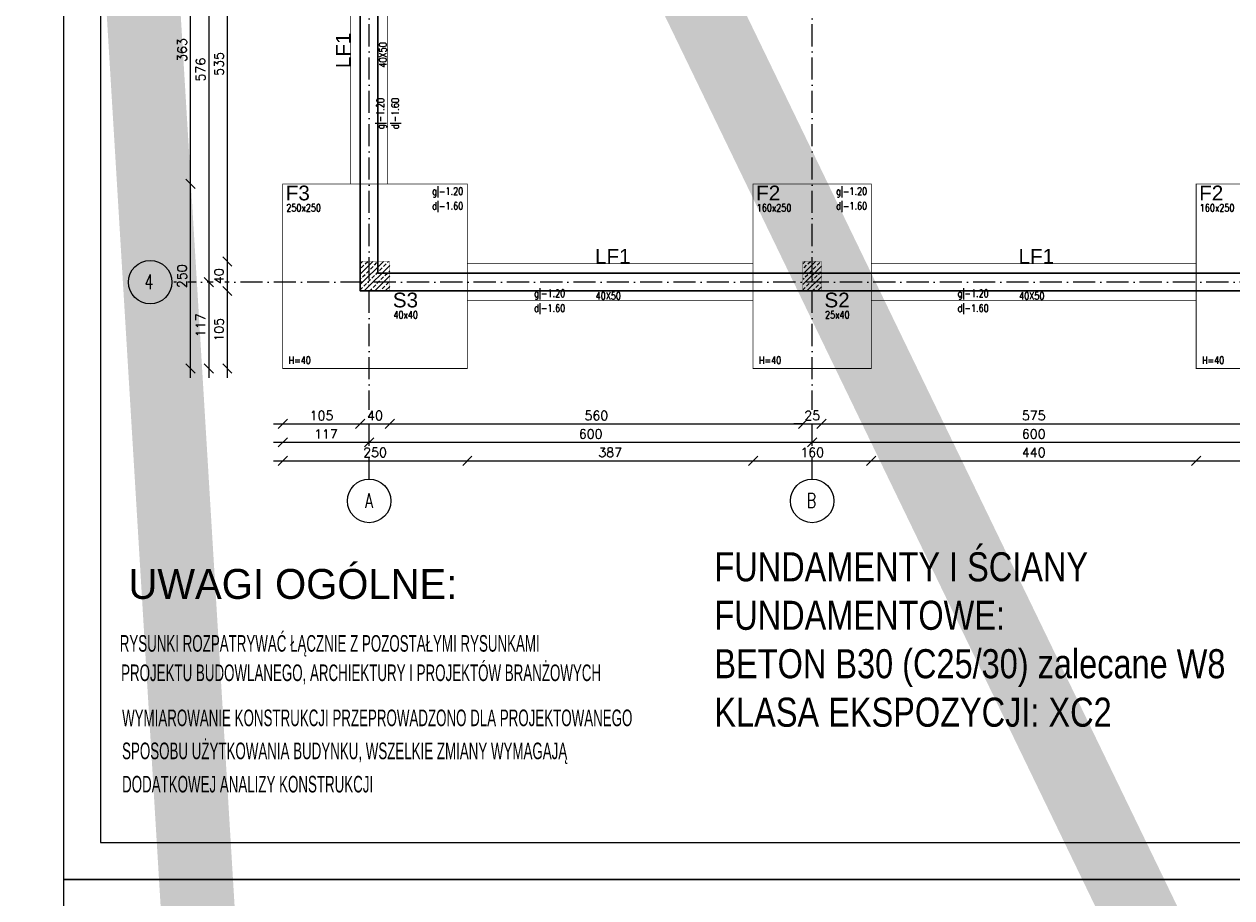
# Model space of a CAD drawing. Header units: millimetres. Extents: x -175722 to -110961, y 52375 to 104640.
# Tile 27 of 146: x -157363 to -155727, y 74080 to 75264. Entities that reach past the tile are written whole.
import ezdxf

# ---------------------------------------------------------------- set-up
doc = ezdxf.new("R2010")
doc.units = ezdxf.units.MM
doc.linetypes.add('ACAD_ISO10W100', pattern=[18, 12, -3, 0, -3])
for name, color, linetype in [('1', 7, 'Continuous'), ('_R - RAMKI', 7, 'Continuous'), ('AS_Balustrady', 53, 'Continuous'), ('BA_txg', 3, 'Continuous'), ('H', 8, 'Continuous'), ('OSIE', 4, 'ACAD_ISO10W100')]:
    doc.layers.add(name, color=color, linetype=linetype)
for name, color, linetype, lineweight in [('A_KONSTRUKCJA', 170, 'Continuous', 30), ('K-Opisy', 3, 'Continuous', 13), ('K_MUR', 160, 'Continuous', 30), ('K_ZELBET', 4, 'Continuous', 40), ('K_ZELBET_KRESKOWANIE', 134, 'Continuous', 5)]:
    doc.layers.add(name, color=color, linetype=linetype, lineweight=lineweight)
doc.styles.add('Arial', font='arial.ttf', dxfattribs={"height": 90})
doc.styles.add('e-cad_1', font='simplex.shx', dxfattribs={"width": 0.8})
doc.styles.add('e-cad_3', font='simplex.shx', dxfattribs={"width": 0.8})
doc.styles.add('ROMANS', font='romans')
doc.styles.add('STYL_R', font='arial.ttf')
doc.styles.add('TAB_Arial_bold', font='arialbd.ttf')
doc.dimstyles.new('AS_DIM_STYLE1', dxfattribs={"dimscale": 5, "dimtxt": 2.5, "dimasz": 1, "dimexe": 1.25, "dimexo": 2, "dimgap": 1, "dimtad": 1, "dimdec": 0, "dimdsep": 46, "dimtxsty": 'ROMANS', "dimblk": 'OBLIQUE', "dimcen": 0, "dimdle": 1, "dimclrd": 8, "dimclre": 8, "dimclrt": 9, "dimadec": 0, "dimazin": 0, "dimtfac": 1, "dimtdec": 0, "dimtmove": 1, "dimatfit": 3, "dimldrblk": 'CLOSEDBLANK', "dimfxl": 0, "dimtolj": 1, "dimtzin": 0, "dimarcsym": 0})

# ---------------------------------------------------------------- blocks, each defined once
blk = doc.blocks.new('_Oblique')
at = {"color": 0, "linetype": 'ByBlock', "lineweight": -2}
blk.add_line((-0.5, -0.5), (0.5, 0.5), dxfattribs=at)
blk = doc.blocks.new('*D205')
at = {"layer": '_R - RAMKI', "color": 8, "lineweight": -2, "transparency": 16777216}
blk.add_line((-157025.2, 74672.1), (-156750.2, 74672.1), dxfattribs=at)
at = {"layer": 'Defpoints', "color": 0, "transparency": 16777216}
for p in [(-157012.7, 74797.1), (-156762.7, 74797.1), (-156762.7, 74672.1)]:
    blk.add_point(p, dxfattribs=at)
at = {"layer": '_R - RAMKI', "color": 8, "lineweight": -2, "transparency": 16777216, "xscale": 12.5, "yscale": 12.5, "zscale": 12.5, "rotation": 180}
blk.add_blockref('_Oblique', (-157012.7, 74672.1), dxfattribs=at)
at = {"layer": '_R - RAMKI', "color": 8, "lineweight": -2, "transparency": 16777216, "xscale": 12.5, "yscale": 12.5, "zscale": 12.5}
blk.add_blockref('_Oblique', (-156762.7, 74672.1), dxfattribs=at)
at = {"layer": '_R - RAMKI', "color": 9, "transparency": 16777216, "insert": (-156887.7, 74683.4), "char_height": 12.5, "attachment_point": 5, "style": 'ROMANS', "bg_fill": 3, "box_fill_scale": 1.1, "bg_fill_color": 256, "bg_fill_true_color": 13158600, "bg_fill_transparency": 0}
blk.add_mtext('\\A1;250', dxfattribs=at)
blk = doc.blocks.new('_ClosedBlank')
at = {"color": 0, "linetype": 'ByBlock', "lineweight": -2}
for p, q in [((-1, 0.17), (0, 0)), ((-1, 0.17), (-1, -0.17)), ((0, 0), (-1, -0.17))]:
    blk.add_line(p, q, dxfattribs=at)
blk = doc.blocks.new('*D206')
at = {"layer": '_R - RAMKI', "color": 8, "lineweight": -2, "transparency": 16777216}
blk.add_line((-156775.2, 74672.1), (-156363.2, 74672.1), dxfattribs=at)
at = {"layer": 'Defpoints', "color": 0, "transparency": 16777216}
for p in [(-156762.7, 74797.1), (-156375.7, 74797.1), (-156375.7, 74672.1)]:
    blk.add_point(p, dxfattribs=at)
at = {"layer": '_R - RAMKI', "color": 8, "lineweight": -2, "transparency": 16777216, "xscale": 12.5, "yscale": 12.5, "zscale": 12.5, "rotation": 180}
blk.add_blockref('_Oblique', (-156762.7, 74672.1), dxfattribs=at)
at = {"layer": '_R - RAMKI', "color": 8, "lineweight": -2, "transparency": 16777216, "xscale": 12.5, "yscale": 12.5, "zscale": 12.5}
blk.add_blockref('_Oblique', (-156375.7, 74672.1), dxfattribs=at)
at = {"layer": '_R - RAMKI', "color": 9, "transparency": 16777216, "insert": (-156569.2, 74683.4), "char_height": 12.5, "attachment_point": 5, "style": 'ROMANS', "bg_fill": 3, "box_fill_scale": 1.1, "bg_fill_color": 256, "bg_fill_true_color": 13158600, "bg_fill_transparency": 0}
blk.add_mtext('\\A1;387', dxfattribs=at)
blk = doc.blocks.new('*D207')
at = {"layer": '_R - RAMKI', "color": 8, "lineweight": -2, "transparency": 16777216}
blk.add_line((-156388.2, 74672.1), (-156203.2, 74672.1), dxfattribs=at)
at = {"layer": 'Defpoints', "color": 0, "transparency": 16777216}
for p in [(-156375.7, 74797.1), (-156215.7, 74797.1), (-156215.7, 74672.1)]:
    blk.add_point(p, dxfattribs=at)
at = {"layer": '_R - RAMKI', "color": 8, "lineweight": -2, "transparency": 16777216, "xscale": 12.5, "yscale": 12.5, "zscale": 12.5, "rotation": 180}
blk.add_blockref('_Oblique', (-156375.7, 74672.1), dxfattribs=at)
at = {"layer": '_R - RAMKI', "color": 8, "lineweight": -2, "transparency": 16777216, "xscale": 12.5, "yscale": 12.5, "zscale": 12.5}
blk.add_blockref('_Oblique', (-156215.7, 74672.1), dxfattribs=at)
at = {"layer": '_R - RAMKI', "color": 9, "transparency": 16777216, "insert": (-156295.7, 74683.4), "char_height": 12.5, "attachment_point": 5, "style": 'ROMANS', "bg_fill": 3, "box_fill_scale": 1.1, "bg_fill_color": 256, "bg_fill_true_color": 13158600, "bg_fill_transparency": 0}
blk.add_mtext('\\A1;160', dxfattribs=at)
blk = doc.blocks.new('*D208')
at = {"layer": '_R - RAMKI', "color": 8, "lineweight": -2, "transparency": 16777216}
blk.add_line((-156228.2, 74672.1), (-155763.2, 74672.1), dxfattribs=at)
at = {"layer": 'Defpoints', "color": 0, "transparency": 16777216}
for p in [(-156215.7, 74797.1), (-155775.7, 74797.1), (-155775.7, 74672.1)]:
    blk.add_point(p, dxfattribs=at)
at = {"layer": '_R - RAMKI', "color": 8, "lineweight": -2, "transparency": 16777216, "xscale": 12.5, "yscale": 12.5, "zscale": 12.5, "rotation": 180}
blk.add_blockref('_Oblique', (-156215.7, 74672.1), dxfattribs=at)
at = {"layer": '_R - RAMKI', "color": 8, "lineweight": -2, "transparency": 16777216, "xscale": 12.5, "yscale": 12.5, "zscale": 12.5}
blk.add_blockref('_Oblique', (-155775.7, 74672.1), dxfattribs=at)
at = {"layer": '_R - RAMKI', "color": 9, "transparency": 16777216, "insert": (-155995.7, 74683.4), "char_height": 12.5, "attachment_point": 5, "style": 'ROMANS', "bg_fill": 3, "box_fill_scale": 1.1, "bg_fill_color": 256, "bg_fill_true_color": 13158600, "bg_fill_transparency": 0}
blk.add_mtext('\\A1;440', dxfattribs=at)
blk = doc.blocks.new('*D209')
at = {"layer": '_R - RAMKI', "color": 8, "lineweight": -2, "transparency": 16777216}
blk.add_line((-155788.2, 74672.1), (-155603.2, 74672.1), dxfattribs=at)
at = {"layer": 'Defpoints', "color": 0, "transparency": 16777216}
for p in [(-155775.7, 74797.1), (-155615.7, 74797.1), (-155615.7, 74672.1)]:
    blk.add_point(p, dxfattribs=at)
at = {"layer": '_R - RAMKI', "color": 8, "lineweight": -2, "transparency": 16777216, "xscale": 12.5, "yscale": 12.5, "zscale": 12.5, "rotation": 180}
blk.add_blockref('_Oblique', (-155775.7, 74672.1), dxfattribs=at)
at = {"layer": '_R - RAMKI', "color": 8, "lineweight": -2, "transparency": 16777216, "xscale": 12.5, "yscale": 12.5, "zscale": 12.5}
blk.add_blockref('_Oblique', (-155615.7, 74672.1), dxfattribs=at)
at = {"layer": '_R - RAMKI', "color": 9, "transparency": 16777216, "insert": (-155695.7, 74683.4), "char_height": 12.5, "attachment_point": 5, "style": 'ROMANS', "bg_fill": 3, "box_fill_scale": 1.1, "bg_fill_color": 256, "bg_fill_true_color": 13158600, "bg_fill_transparency": 0}
blk.add_mtext('\\A1;160', dxfattribs=at)
blk = doc.blocks.new('*D214')
at = {"layer": '_R - RAMKI', "color": 8, "lineweight": -2, "transparency": 16777216}
blk.add_line((-157025.2, 74697.1), (-156883.2, 74697.1), dxfattribs=at)
at = {"layer": 'Defpoints', "color": 0, "transparency": 16777216}
for p in [(-156895.7, 74914.1), (-157012.7, 74797.1), (-156895.7, 74697.1)]:
    blk.add_point(p, dxfattribs=at)
at = {"layer": '_R - RAMKI', "color": 8, "lineweight": -2, "transparency": 16777216, "xscale": 12.5, "yscale": 12.5, "zscale": 12.5, "rotation": 180}
blk.add_blockref('_Oblique', (-157012.7, 74697.1), dxfattribs=at)
at = {"layer": '_R - RAMKI', "color": 8, "lineweight": -2, "transparency": 16777216, "xscale": 12.5, "yscale": 12.5, "zscale": 12.5}
blk.add_blockref('_Oblique', (-156895.7, 74697.1), dxfattribs=at)
at = {"layer": '_R - RAMKI', "color": 9, "transparency": 16777216, "insert": (-156954.2, 74708.4), "char_height": 12.5, "attachment_point": 5, "style": 'ROMANS', "bg_fill": 3, "box_fill_scale": 1.1, "bg_fill_color": 256, "bg_fill_true_color": 13158600, "bg_fill_transparency": 0}
blk.add_mtext('\\A1;117', dxfattribs=at)
blk = doc.blocks.new('*D215')
at = {"layer": '_R - RAMKI', "color": 8, "lineweight": -2, "transparency": 16777216}
blk.add_line((-156908.2, 74697.1), (-156283.2, 74697.1), dxfattribs=at)
at = {"layer": 'Defpoints', "color": 0, "transparency": 16777216}
for p in [(-156895.7, 74914.1), (-156295.7, 74902.1), (-156295.7, 74697.1)]:
    blk.add_point(p, dxfattribs=at)
at = {"layer": '_R - RAMKI', "color": 8, "lineweight": -2, "transparency": 16777216, "xscale": 12.5, "yscale": 12.5, "zscale": 12.5, "rotation": 180}
blk.add_blockref('_Oblique', (-156895.7, 74697.1), dxfattribs=at)
at = {"layer": '_R - RAMKI', "color": 8, "lineweight": -2, "transparency": 16777216, "xscale": 12.5, "yscale": 12.5, "zscale": 12.5}
blk.add_blockref('_Oblique', (-156295.7, 74697.1), dxfattribs=at)
at = {"layer": '_R - RAMKI', "color": 9, "transparency": 16777216, "insert": (-156595.7, 74708.4), "char_height": 12.5, "attachment_point": 5, "style": 'ROMANS', "bg_fill": 3, "box_fill_scale": 1.1, "bg_fill_color": 256, "bg_fill_true_color": 13158600, "bg_fill_transparency": 0}
blk.add_mtext('\\A1;600', dxfattribs=at)
blk = doc.blocks.new('*D216')
at = {"layer": '_R - RAMKI', "color": 8, "lineweight": -2, "transparency": 16777216}
blk.add_line((-156308.2, 74697.1), (-155683.2, 74697.1), dxfattribs=at)
at = {"layer": 'Defpoints', "color": 0, "transparency": 16777216}
for p in [(-156295.7, 74902.1), (-155695.7, 74902.1), (-155695.7, 74697.1)]:
    blk.add_point(p, dxfattribs=at)
at = {"layer": '_R - RAMKI', "color": 8, "lineweight": -2, "transparency": 16777216, "xscale": 12.5, "yscale": 12.5, "zscale": 12.5, "rotation": 180}
blk.add_blockref('_Oblique', (-156295.7, 74697.1), dxfattribs=at)
at = {"layer": '_R - RAMKI', "color": 8, "lineweight": -2, "transparency": 16777216, "xscale": 12.5, "yscale": 12.5, "zscale": 12.5}
blk.add_blockref('_Oblique', (-155695.7, 74697.1), dxfattribs=at)
at = {"layer": '_R - RAMKI', "color": 9, "transparency": 16777216, "insert": (-155995.7, 74708.4), "char_height": 12.5, "attachment_point": 5, "style": 'ROMANS', "bg_fill": 3, "box_fill_scale": 1.1, "bg_fill_color": 256, "bg_fill_true_color": 13158600, "bg_fill_transparency": 0}
blk.add_mtext('\\A1;600', dxfattribs=at)
blk = doc.blocks.new('*D220')
at = {"layer": '_R - RAMKI', "color": 8, "lineweight": -2, "transparency": 16777216}
blk.add_line((-157025.2, 74722.1), (-156895.2, 74722.1), dxfattribs=at)
at = {"layer": 'Defpoints', "color": 0, "transparency": 16777216}
for p in [(-157012.7, 74914.1), (-156907.7, 74902.1), (-156907.7, 74722.1)]:
    blk.add_point(p, dxfattribs=at)
at = {"layer": '_R - RAMKI', "color": 8, "lineweight": -2, "transparency": 16777216, "xscale": 12.5, "yscale": 12.5, "zscale": 12.5, "rotation": 180}
blk.add_blockref('_Oblique', (-157012.7, 74722.1), dxfattribs=at)
at = {"layer": '_R - RAMKI', "color": 8, "lineweight": -2, "transparency": 16777216, "xscale": 12.5, "yscale": 12.5, "zscale": 12.5}
blk.add_blockref('_Oblique', (-156907.7, 74722.1), dxfattribs=at)
at = {"layer": '_R - RAMKI', "color": 9, "transparency": 16777216, "insert": (-156960.2, 74733.4), "char_height": 12.5, "attachment_point": 5, "style": 'ROMANS', "bg_fill": 3, "box_fill_scale": 1.1, "bg_fill_color": 256, "bg_fill_true_color": 13158600, "bg_fill_transparency": 0}
blk.add_mtext('\\A1;105', dxfattribs=at)
blk = doc.blocks.new('*D221')
at = {"layer": '_R - RAMKI', "color": 8, "lineweight": -2, "transparency": 16777216}
blk.add_line((-156920.2, 74722.1), (-156855.2, 74722.1), dxfattribs=at)
at = {"layer": 'Defpoints', "color": 0, "transparency": 16777216}
for p in [(-156907.7, 74902.1), (-156867.7, 74902.1), (-156867.7, 74722.1)]:
    blk.add_point(p, dxfattribs=at)
at = {"layer": '_R - RAMKI', "color": 8, "lineweight": -2, "transparency": 16777216, "xscale": 12.5, "yscale": 12.5, "zscale": 12.5, "rotation": 180}
blk.add_blockref('_Oblique', (-156907.7, 74722.1), dxfattribs=at)
at = {"layer": '_R - RAMKI', "color": 8, "lineweight": -2, "transparency": 16777216, "xscale": 12.5, "yscale": 12.5, "zscale": 12.5}
blk.add_blockref('_Oblique', (-156867.7, 74722.1), dxfattribs=at)
at = {"layer": '_R - RAMKI', "color": 9, "transparency": 16777216, "insert": (-156887.7, 74733.4), "char_height": 12.5, "attachment_point": 5, "style": 'ROMANS', "bg_fill": 3, "box_fill_scale": 1.1, "bg_fill_color": 256, "bg_fill_true_color": 13158600, "bg_fill_transparency": 0}
blk.add_mtext('\\A1;40', dxfattribs=at)
blk = doc.blocks.new('*D222')
at = {"layer": '_R - RAMKI', "color": 8, "lineweight": -2, "transparency": 16777216}
blk.add_line((-156880.2, 74722.1), (-156295.7, 74722.1), dxfattribs=at)
at = {"layer": 'Defpoints', "color": 0, "transparency": 16777216}
for p in [(-156867.7, 74902.1), (-156308.2, 74902.1), (-156308.2, 74722.1)]:
    blk.add_point(p, dxfattribs=at)
at = {"layer": '_R - RAMKI', "color": 8, "lineweight": -2, "transparency": 16777216, "xscale": 12.5, "yscale": 12.5, "zscale": 12.5, "rotation": 180}
blk.add_blockref('_Oblique', (-156867.7, 74722.1), dxfattribs=at)
at = {"layer": '_R - RAMKI', "color": 8, "lineweight": -2, "transparency": 16777216, "xscale": 12.5, "yscale": 12.5, "zscale": 12.5}
blk.add_blockref('_Oblique', (-156308.2, 74722.1), dxfattribs=at)
at = {"layer": '_R - RAMKI', "color": 9, "transparency": 16777216, "insert": (-156588, 74733.4), "char_height": 12.5, "attachment_point": 5, "style": 'ROMANS', "bg_fill": 3, "box_fill_scale": 1.1, "bg_fill_color": 256, "bg_fill_true_color": 13158600, "bg_fill_transparency": 0}
blk.add_mtext('\\A1;560', dxfattribs=at)
blk = doc.blocks.new('*D223')
at = {"layer": '_R - RAMKI', "color": 8, "lineweight": -2, "transparency": 16777216}
for p, q in [((-156308.2, 74722.1), (-156320.7, 74722.1)), ((-156308.2, 74722.1), (-156283.2, 74722.1)), ((-156283.2, 74722.1), (-156270.7, 74722.1))]:
    blk.add_line(p, q, dxfattribs=at)
at = {"layer": 'Defpoints', "color": 0, "transparency": 16777216}
for p in [(-156308.2, 74902.1), (-156283.2, 74902.1)]:
    blk.add_point(p, dxfattribs=at)
at = {"layer": '_R - RAMKI', "color": 8, "lineweight": -2, "transparency": 16777216, "xscale": 12.5, "yscale": 12.5, "zscale": 12.5}
blk.add_blockref('_Oblique', (-156308.2, 74722.1), dxfattribs=at)
at = {"layer": '_R - RAMKI', "color": 8, "lineweight": -2, "transparency": 16777216, "xscale": 12.5, "yscale": 12.5, "zscale": 12.5, "rotation": 180}
blk.add_blockref('_Oblique', (-156283.2, 74722.1), dxfattribs=at)
at = {"layer": '_R - RAMKI', "color": 9, "transparency": 16777216, "insert": (-156295.7, 74733.4), "char_height": 12.5, "attachment_point": 5, "style": 'ROMANS', "bg_fill": 3, "box_fill_scale": 1.1, "bg_fill_color": 256, "bg_fill_true_color": 13158600, "bg_fill_transparency": 0}
blk.add_mtext('\\A1;25', dxfattribs=at)
at = {"layer": 'Defpoints', "color": 0, "transparency": 16777216}
blk.add_point((-156283.2, 74722.1), dxfattribs=at)
blk = doc.blocks.new('*D224')
at = {"layer": '_R - RAMKI', "color": 8, "lineweight": -2, "transparency": 16777216}
blk.add_line((-156295.7, 74722.1), (-155695.7, 74722.1), dxfattribs=at)
at = {"layer": 'Defpoints', "color": 0, "transparency": 16777216}
for p in [(-156283.2, 74902.1), (-155708.2, 74902.1), (-155708.2, 74722.1)]:
    blk.add_point(p, dxfattribs=at)
at = {"layer": '_R - RAMKI', "color": 8, "lineweight": -2, "transparency": 16777216, "xscale": 12.5, "yscale": 12.5, "zscale": 12.5, "rotation": 180}
blk.add_blockref('_Oblique', (-156283.2, 74722.1), dxfattribs=at)
at = {"layer": '_R - RAMKI', "color": 8, "lineweight": -2, "transparency": 16777216, "xscale": 12.5, "yscale": 12.5, "zscale": 12.5}
blk.add_blockref('_Oblique', (-155708.2, 74722.1), dxfattribs=at)
at = {"layer": '_R - RAMKI', "color": 9, "transparency": 16777216, "insert": (-155995.7, 74733.4), "char_height": 12.5, "attachment_point": 5, "style": 'ROMANS', "bg_fill": 3, "box_fill_scale": 1.1, "bg_fill_color": 256, "bg_fill_true_color": 13158600, "bg_fill_transparency": 0}
blk.add_mtext('\\A1;575', dxfattribs=at)
blk = doc.blocks.new('*D258')
at = {"layer": '_R - RAMKI', "color": 8, "lineweight": -2, "transparency": 16777216}
blk.add_line((-157137.7, 74784.6), (-157137.7, 75059.6), dxfattribs=at)
at = {"layer": 'Defpoints', "color": 0, "transparency": 16777216}
for p in [(-157137.7, 75047.1), (-157012.7, 75047.1), (-157012.7, 74797.1)]:
    blk.add_point(p, dxfattribs=at)
at = {"layer": '_R - RAMKI', "color": 8, "lineweight": -2, "transparency": 16777216, "xscale": 12.5, "yscale": 12.5, "zscale": 12.5}
for p, rotation in [((-157137.7, 75047.1), 90), ((-157137.7, 74797.1), 270)]:
    blk.add_blockref('_Oblique', p, dxfattribs=dict(at, rotation=rotation))
at = {"layer": '_R - RAMKI', "color": 9, "transparency": 16777216, "insert": (-157149, 74922.1), "char_height": 12.5, "attachment_point": 5, "rotation": 90, "style": 'ROMANS', "bg_fill": 3, "box_fill_scale": 1.1, "bg_fill_color": 256, "bg_fill_true_color": 13158600, "bg_fill_transparency": 0}
blk.add_mtext('\\A1;250', dxfattribs=at)
blk = doc.blocks.new('*D259')
at = {"layer": '_R - RAMKI', "color": 8, "lineweight": -2, "transparency": 16777216}
blk.add_line((-157137.7, 75034.6), (-157137.7, 75422.3), dxfattribs=at)
at = {"layer": 'Defpoints', "color": 0, "transparency": 16777216}
for p in [(-157137.7, 75409.8), (-157008.7, 75409.8), (-157012.7, 75047.1)]:
    blk.add_point(p, dxfattribs=at)
at = {"layer": '_R - RAMKI', "color": 8, "lineweight": -2, "transparency": 16777216, "xscale": 12.5, "yscale": 12.5, "zscale": 12.5}
for p, rotation in [((-157137.7, 75409.8), 90), ((-157137.7, 75047.1), 270)]:
    blk.add_blockref('_Oblique', p, dxfattribs=dict(at, rotation=rotation))
at = {"layer": '_R - RAMKI', "color": 9, "transparency": 16777216, "insert": (-157149, 75228.5), "char_height": 12.5, "attachment_point": 5, "rotation": 90, "style": 'ROMANS', "bg_fill": 3, "box_fill_scale": 1.1, "bg_fill_color": 256, "bg_fill_true_color": 13158600, "bg_fill_transparency": 0}
blk.add_mtext('\\A1;363', dxfattribs=at)
blk = doc.blocks.new('*D268')
at = {"layer": '_R - RAMKI', "color": 8, "lineweight": -2, "transparency": 16777216}
blk.add_line((-157112.7, 75502.3), (-157112.7, 74901.6), dxfattribs=at)
at = {"layer": 'Defpoints', "color": 0, "transparency": 16777216}
for p in [(-156907.7, 75489.8), (-157112.7, 74914.1), (-156907.7, 74914.1)]:
    blk.add_point(p, dxfattribs=at)
at = {"layer": '_R - RAMKI', "color": 8, "lineweight": -2, "transparency": 16777216, "xscale": 12.5, "yscale": 12.5, "zscale": 12.5}
for p, rotation in [((-157112.7, 75489.8), 90), ((-157112.7, 74914.1), 270)]:
    blk.add_blockref('_Oblique', p, dxfattribs=dict(at, rotation=rotation))
at = {"layer": '_R - RAMKI', "color": 9, "transparency": 16777216, "insert": (-157124, 75202), "char_height": 12.5, "attachment_point": 5, "rotation": 90, "style": 'ROMANS', "bg_fill": 3, "box_fill_scale": 1.1, "bg_fill_color": 256, "bg_fill_true_color": 13158600, "bg_fill_transparency": 0}
blk.add_mtext('\\A1;576', dxfattribs=at)
blk = doc.blocks.new('*D269')
at = {"layer": '_R - RAMKI', "color": 8, "lineweight": -2, "transparency": 16777216}
blk.add_line((-157112.7, 74926.6), (-157112.7, 74784.6), dxfattribs=at)
at = {"layer": 'Defpoints', "color": 0, "transparency": 16777216}
for p in [(-156907.7, 74914.1), (-157112.7, 74797.1), (-157012.7, 74797.1)]:
    blk.add_point(p, dxfattribs=at)
at = {"layer": '_R - RAMKI', "color": 8, "lineweight": -2, "transparency": 16777216, "xscale": 12.5, "yscale": 12.5, "zscale": 12.5}
for p, rotation in [((-157112.7, 74914.1), 90), ((-157112.7, 74797.1), 270)]:
    blk.add_blockref('_Oblique', p, dxfattribs=dict(at, rotation=rotation))
at = {"layer": '_R - RAMKI', "color": 9, "transparency": 16777216, "insert": (-157124, 74855.6), "char_height": 12.5, "attachment_point": 5, "rotation": 90, "style": 'ROMANS', "bg_fill": 3, "box_fill_scale": 1.1, "bg_fill_color": 256, "bg_fill_true_color": 13158600, "bg_fill_transparency": 0}
blk.add_mtext('\\A1;117', dxfattribs=at)
blk = doc.blocks.new('*D90')
at = {"layer": '_R - RAMKI', "color": 8, "lineweight": -2, "transparency": 16777216}
blk.add_line((-157087.7, 74784.6), (-157087.7, 74914.6), dxfattribs=at)
at = {"layer": 'Defpoints', "color": 0, "transparency": 16777216}
for p in [(-157087.7, 74902.1), (-156907.7, 74902.1), (-157012.7, 74797.1)]:
    blk.add_point(p, dxfattribs=at)
at = {"layer": '_R - RAMKI', "color": 8, "lineweight": -2, "transparency": 16777216, "xscale": 12.5, "yscale": 12.5, "zscale": 12.5}
for p, rotation in [((-157087.7, 74902.1), 90), ((-157087.7, 74797.1), 270)]:
    blk.add_blockref('_Oblique', p, dxfattribs=dict(at, rotation=rotation))
at = {"layer": '_R - RAMKI', "color": 9, "transparency": 16777216, "insert": (-157099, 74849.6), "char_height": 12.5, "attachment_point": 5, "rotation": 90, "style": 'ROMANS', "bg_fill": 3, "box_fill_scale": 1.1, "bg_fill_color": 256, "bg_fill_true_color": 13158600, "bg_fill_transparency": 0}
blk.add_mtext('\\A1;105', dxfattribs=at)
blk = doc.blocks.new('*D270')
at = {"layer": '_R - RAMKI', "color": 8, "lineweight": -2, "transparency": 16777216}
blk.add_line((-157087.7, 74889.6), (-157087.7, 74954.6), dxfattribs=at)
at = {"layer": 'Defpoints', "color": 0, "transparency": 16777216}
for p in [(-157087.7, 74942.1), (-156907.7, 74942.1), (-156907.7, 74902.1)]:
    blk.add_point(p, dxfattribs=at)
at = {"layer": '_R - RAMKI', "color": 8, "lineweight": -2, "transparency": 16777216, "xscale": 12.5, "yscale": 12.5, "zscale": 12.5}
for p, rotation in [((-157087.7, 74942.1), 90), ((-157087.7, 74902.1), 270)]:
    blk.add_blockref('_Oblique', p, dxfattribs=dict(at, rotation=rotation))
at = {"layer": '_R - RAMKI', "color": 9, "transparency": 16777216, "insert": (-157099, 74922.1), "char_height": 12.5, "attachment_point": 5, "rotation": 90, "style": 'ROMANS', "bg_fill": 3, "box_fill_scale": 1.1, "bg_fill_color": 256, "bg_fill_true_color": 13158600, "bg_fill_transparency": 0}
blk.add_mtext('\\A1;40', dxfattribs=at)
blk = doc.blocks.new('*D271')
at = {"layer": '_R - RAMKI', "color": 8, "lineweight": -2, "transparency": 16777216}
blk.add_line((-157087.7, 74929.6), (-157087.7, 75489.8), dxfattribs=at)
at = {"layer": 'Defpoints', "color": 0, "transparency": 16777216}
for p in [(-157087.7, 75477.3), (-156907.7, 75477.3), (-156907.7, 74942.1)]:
    blk.add_point(p, dxfattribs=at)
at = {"layer": '_R - RAMKI', "color": 8, "lineweight": -2, "transparency": 16777216, "xscale": 12.5, "yscale": 12.5, "zscale": 12.5}
for p, rotation in [((-157087.7, 75477.3), 90), ((-157087.7, 74942.1), 270)]:
    blk.add_blockref('_Oblique', p, dxfattribs=dict(at, rotation=rotation))
at = {"layer": '_R - RAMKI', "color": 9, "transparency": 16777216, "insert": (-157099, 75209.7), "char_height": 12.5, "attachment_point": 5, "rotation": 90, "style": 'ROMANS', "bg_fill": 3, "box_fill_scale": 1.1, "bg_fill_color": 256, "bg_fill_true_color": 13158600, "bg_fill_transparency": 0}
blk.add_mtext('\\A1;535', dxfattribs=at)

msp = doc.modelspace()

# ---------------------------------------------------------------- hatches: boundary and pattern name
at = {"layer": 'K_ZELBET_KRESKOWANIE'}
h = msp.add_hatch(dxfattribs=at)
h.set_pattern_fill('ANSI33', color=256, scale=40, style=0)
h.set_pattern_definition([(45, (-168239.442, 96134.293), (-7.071068, 7.071068), []), (45, (-168232.371, 96134.293), (-7.071068, 7.071068), [5, -2.5])])
h.paths.add_polyline_path([(-156907.73633, 74942.12788), (-156867.73633, 74942.12788), (-156867.73633, 74902.12788), (-156907.73633, 74902.12788)])
h = msp.add_hatch(dxfattribs=at)
h.set_pattern_fill('ANSI33', color=256, scale=40, style=0)
h.set_pattern_definition([(45, (-167639.942, 96134.293), (-7.071068, 7.071068), []), (45, (-167632.871, 96134.293), (-7.071068, 7.071068), [5, -2.5])])
h.paths.add_polyline_path([(-156308.23633, 74942.12788), (-156283.23633, 74942.12788), (-156283.23633, 74902.12788), (-156308.23633, 74902.12788)])

# ---------------------------------------------------------------- linework, layer by layer
at = {"layer": '1', "color": 32}
for points in [[(-157309.65197, 74105.05579), (-153109.65197, 74105.05579), (-153109.65197, 77075.05579), (-157309.65197, 77075.05579)], [(-157259.65197, 74155.05579), (-153159.65197, 74155.05579), (-153159.65197, 77025.05579), (-157259.65197, 77025.05579)], [(-157309.65197, 71135.05579), (-153109.65197, 71135.05579), (-153109.65197, 74105.05579), (-157309.65197, 74105.05579)]]:
    msp.add_lwpolyline(points, close=True, dxfattribs=at)
at = {"layer": 'A_KONSTRUKCJA', "color": 1, "const_width": 1}
for points in [[(-156870.73633, 75409.79454), (-156870.73633, 75047.12783), (-156920.73633, 75047.12783), (-156920.73633, 75409.79454)], [(-157012.73633, 74797.12783), (-156762.73633, 74797.12783), (-156762.73633, 75047.12783), (-157012.73633, 75047.12783)], [(-156375.73633, 74797.12783), (-156215.73633, 74797.12783), (-156215.73633, 75047.12783), (-156375.73633, 75047.12783)], [(-155775.73633, 74797.12783), (-155615.73633, 74797.12783), (-155615.73633, 75047.12783), (-155775.73633, 75047.12783)], [(-156762.73633, 74889.12787), (-156375.73633, 74889.12788), (-156375.73633, 74939.12788), (-156762.73633, 74939.12787)], [(-156215.73633, 74889.12787), (-155775.73633, 74889.12788), (-155775.73633, 74939.12788), (-156215.73633, 74939.12787)]]:
    msp.add_lwpolyline(points, close=True, dxfattribs=at)
at = {"layer": 'H', "color": 142, "linetype": 'ByBlock', "ltscale": 0.1}
for centre in [(-157192.19074, 74914.12788), (-156895.73633, 74617.67342), (-156295.73633, 74617.67342)]:
    msp.add_circle(centre, 29.45441, dxfattribs=at)
at = {"layer": 'K_MUR', "ltscale": 100}
msp.add_lwpolyline([(-154480.73633, 75051.62788), (-154456.73633, 75051.62788), (-154456.73633, 74902.12788), (-156907.73633, 74902.12788), (-156907.73633, 76437.56376), (-156883.73633, 76437.56376), (-156883.73633, 74926.12788), (-155107.73633, 74926.12788), (-155107.73633, 75280.12788), (-155083.73633, 75280.12788), (-155083.73633, 74926.12788), (-154480.73633, 74926.12788), (-154480.73633, 75051.62788)], dxfattribs=at)
at = {"layer": 'K_ZELBET', "lineweight": 0, "const_width": 0.5}
for points in [[(-156907.73633, 74902.12788), (-156867.73633, 74902.12788), (-156867.73633, 74942.12788), (-156907.73633, 74942.12788)], [(-156308.23633, 74902.12788), (-156283.23633, 74902.12788), (-156283.23633, 74942.12788), (-156308.23633, 74942.12788)]]:
    msp.add_lwpolyline(points, close=True, dxfattribs=at)
at = {"layer": 'OSIE', "ltscale": 2.5}
for p, q in [((-156895.73633, 74647.12783), (-156895.73633, 76908.12788)), ((-156295.73633, 74647.12783), (-156295.73633, 76908.12788)), ((-154243.73633, 74914.12788), (-157162.73633, 74914.12788))]:
    msp.add_line(p, q, dxfattribs=at)

# ---------------------------------------------------------------- texts
at = {"layer": 'AS_Balustrady', "linetype": 'Continuous', "ltscale": 0.25, "style": 'Arial'}
msp.add_text('LF1', height=20, rotation=90, dxfattribs=at).set_placement((-156920.73633, 75203.93524))
at = {"layer": 'AS_Balustrady', "linetype": 'Continuous', "ltscale": 0.25, "width": 0.8}
for s, style, p in [('40X50', 'e-cad_3', (-156872.08985, 75204.71523)), ('g|-1.20', 'e-cad_1', (-156875.5018, 75121.37956)), ('d|-1.60', 'e-cad_1', (-156855.5018, 75121.37956))]:
    msp.add_text(s, height=10, rotation=90, dxfattribs=dict(at, style=style)).set_placement(p)
at = {"layer": 'AS_Balustrady', "linetype": 'Continuous', "ltscale": 0.25, "style": 'Arial'}
for s, p in [('F3', (-157008.61296, 75024.85644)), ('F2', (-156371.61296, 75024.85644)), ('F2', (-155771.61296, 75024.85644)), ('LF1', (-156589.7623, 74939.12787)), ('LF1', (-156016.2623, 74939.12787)), ('S3', (-156863.61296, 74879.85649)), ('S2', (-156279.11296, 74879.85649))]:
    msp.add_text(s, height=20, dxfattribs=at).set_placement(p)
at = {"layer": 'AS_Balustrady', "linetype": 'Continuous', "ltscale": 0.25, "width": 0.8}
for s, style, p in [('g|-1.20', 'e-cad_1', (-156810.39882, 75032.26106)), ('g|-1.20', 'e-cad_1', (-156263.39882, 75032.26106)), ('250x250', 'e-cad_3', (-157007.83296, 75009.85644)), ('d|-1.60', 'e-cad_1', (-156810.39882, 75012.26106)), ('160x250', 'e-cad_3', (-156370.83296, 75009.85644)), ('d|-1.60', 'e-cad_1', (-156263.39882, 75012.26106)), ('160x250', 'e-cad_3', (-155770.83296, 75009.85644)), ('g|-1.20', 'e-cad_1', (-156672.31798, 74893.89335)), ('g|-1.20', 'e-cad_1', (-156098.81798, 74893.89335)), ('40X50', 'e-cad_3', (-156588.98231, 74890.48139)), ('40X50', 'e-cad_3', (-156015.48231, 74890.48139)), ('40x40', 'e-cad_3', (-156862.83297, 74864.85649)), ('d|-1.60', 'e-cad_1', (-156672.31798, 74873.89335)), ('25x40', 'e-cad_3', (-156278.33297, 74864.85649)), ('d|-1.60', 'e-cad_1', (-156098.81798, 74873.89335)), ('H=40', 'e-cad_3', (-157004.80627, 74803.23269)), ('H=40', 'e-cad_3', (-156367.80627, 74803.23269)), ('H=40', 'e-cad_3', (-155767.80627, 74803.23269))]:
    msp.add_text(s, height=10, dxfattribs=dict(at, style=style)).set_placement(p)
at = {"layer": 'BA_txg', "width": 0.6}
for s, p in [('RYSUNKI ROZPATRYWAĆ ŁĄCZNIE Z POZOSTAŁYMI RYSUNKAMI', (-157233.42426, 74413.49837)), ('PROJEKTU BUDOWLANEGO, ARCHIEKTURY I PROJEKTÓW BRANŻOWYCH', (-157231.54436, 74373.66134)), ('WYMIAROWANIE KONSTRUKCJI PRZEPROWADZONO DLA PROJEKTOWANEGO', (-157230.24237, 74312.60871)), ('SPOSOBU UŻYTKOWANIA BUDYNKU, WSZELKIE ZMIANY WYMAGAJĄ', (-157230.24237, 74267.88576)), ('DODATKOWEJ ANALIZY KONSTRUKCJI', (-157230.24237, 74222.8068))]:
    msp.add_text(s, height=22.5, dxfattribs=at).set_placement(p)
at = {"layer": 'BA_txg', "insert": (-157221.64996, 74525.51276), "char_height": 40.5, "width": 900, "attachment_point": 1}
msp.add_mtext('UWAGI OGÓLNE:', dxfattribs=at)
at = {"layer": 'H', "color": 142, "linetype": 'ByBlock', "ltscale": 0.1, "char_height": 20, "width": 32.7021847, "attachment_point": 3, "style": 'TAB_Arial_bold'}
for s, insert in [('{\\Fromans|c238;\\W0.7;4}', (-157187.96755, 74924.60233)), ('{\\W0.7;\\Fromans|c238;A}', (-156890.52111, 74628.14787)), ('{\\Fromans|c238;\\W0.7;B}', (-156290.52111, 74628.14787))]:
    msp.add_mtext(s, dxfattribs=dict(at, insert=insert))
at = {"layer": 'K-Opisy', "insert": (-156428.12259, 74548.15949), "char_height": 39.375, "width": 718.1924606, "attachment_point": 1, "style": 'STYL_R'}
msp.add_mtext('{\\fArial|b0|i0|c238|p34;\\W0.8;FUNDAMENTY I ŚCIANY FUNDAMENTOWE:\\PBETON B30 (C25/30) zalecane W8\\PKLASA EKSPOZYCJI: XC2}', dxfattribs=at)

# ---------------------------------------------------------------- next in the draw order: dimensions: what is measured, and where the dimension line sits
at = {"layer": '_R - RAMKI', "color": 4}
dim = msp.add_linear_dim(base=(-156762.73633, 74672.12783), p1=(-157012.73633, 74797.12783), p2=(-156762.73633, 74797.12783), dimstyle='AS_DIM_STYLE1', override={"dimscale": 12.5, "dimtxt": 1, "dimgap": 0.4, "dimse1": 1, "dimse2": 1, "dimtix": 1, "dimfxl": 10, "dimfxlon": 1}, dxfattribs=at)
dim.commit()
dim.dimension.update_dxf_attribs({"geometry": '*D205', "text_midpoint": (-156887.73633, 74683.37783)})

# ---------------------------------------------------------------- next in the draw order: dimensions: what is measured, and where the dimension line sits
dim = msp.add_linear_dim(base=(-156895.73633, 74697.12783), p1=(-157012.73633, 74797.12783), p2=(-156895.73633, 74914.12788), dimstyle='AS_DIM_STYLE1', override={"dimscale": 12.5, "dimtxt": 1, "dimgap": 0.4, "dimse1": 1, "dimse2": 1, "dimtix": 1, "dimfxl": 10, "dimfxlon": 1}, dxfattribs=at)
dim.commit()
dim.dimension.update_dxf_attribs({"geometry": '*D214', "text_midpoint": (-156954.23633, 74708.37783)})
at = {"layer": '_R - RAMKI'}
dim = msp.add_linear_dim(base=(-156375.73633, 74672.12783), p1=(-156762.73633, 74797.12783), p2=(-156375.73633, 74797.12783), dimstyle='AS_DIM_STYLE1', override={"dimscale": 12.5, "dimtxt": 1, "dimgap": 0.4, "dimse1": 1, "dimse2": 1, "dimtix": 1, "dimfxl": 10, "dimfxlon": 1}, dxfattribs=at)
dim.commit()
dim.dimension.update_dxf_attribs({"geometry": '*D206', "text_midpoint": (-156569.23633, 74683.37783)})

# ---------------------------------------------------------------- next in the draw order: dimensions: what is measured, and where the dimension line sits
dim = msp.add_linear_dim(base=(-156215.73633, 74672.12783), p1=(-156375.73633, 74797.12783), p2=(-156215.73633, 74797.12783), dimstyle='AS_DIM_STYLE1', override={"dimscale": 12.5, "dimtxt": 1, "dimgap": 0.4, "dimse1": 1, "dimse2": 1, "dimtix": 1, "dimfxl": 10, "dimfxlon": 1}, dxfattribs=at)
dim.commit()
dim.dimension.update_dxf_attribs({"geometry": '*D207', "text_midpoint": (-156295.73633, 74683.37783)})

# ---------------------------------------------------------------- next in the draw order: dimensions: what is measured, and where the dimension line sits
for base, p1, p2, picture, middle in [((-156295.73633, 74697.12783), (-156895.73633, 74914.12788), (-156295.73633, 74902.12788), '*D215', (-156595.73633, 74708.37783)), ((-155775.73633, 74672.12783), (-156215.73633, 74797.12783), (-155775.73633, 74797.12783), '*D208', (-155995.73633, 74683.37783))]:
    dim = msp.add_linear_dim(base=base, p1=p1, p2=p2, dimstyle='AS_DIM_STYLE1', override={"dimscale": 12.5, "dimtxt": 1, "dimgap": 0.4, "dimse1": 1, "dimse2": 1, "dimtix": 1, "dimfxl": 10, "dimfxlon": 1}, dxfattribs=at)
    dim.commit()
    dim.dimension.update_dxf_attribs({"geometry": picture, "text_midpoint": middle})

# ---------------------------------------------------------------- next in the draw order: dimensions: what is measured, and where the dimension line sits
at = {"layer": '_R - RAMKI', "color": 4}
dim = msp.add_linear_dim(base=(-156907.73633, 74722.12783), p1=(-157012.73633, 74914.12788), p2=(-156907.73633, 74902.12788), dimstyle='AS_DIM_STYLE1', override={"dimscale": 12.5, "dimtxt": 1, "dimgap": 0.4, "dimse1": 1, "dimse2": 1, "dimtix": 1, "dimfxl": 10, "dimfxlon": 1}, dxfattribs=at)
dim.commit()
dim.dimension.update_dxf_attribs({"geometry": '*D220', "text_midpoint": (-156960.23633, 74733.37783)})
at = {"layer": '_R - RAMKI'}
dim = msp.add_linear_dim(base=(-155615.73633, 74672.12783), p1=(-155775.73633, 74797.12783), p2=(-155615.73633, 74797.12783), dimstyle='AS_DIM_STYLE1', override={"dimscale": 12.5, "dimtxt": 1, "dimgap": 0.4, "dimse1": 1, "dimse2": 1, "dimtix": 1, "dimfxl": 10, "dimfxlon": 1}, dxfattribs=at)
dim.commit()
dim.dimension.update_dxf_attribs({"geometry": '*D209', "text_midpoint": (-155695.73633, 74683.37783)})

# ---------------------------------------------------------------- next in the draw order: dimensions: what is measured, and where the dimension line sits
at = {"layer": '_R - RAMKI', "color": 4}
dim = msp.add_linear_dim(base=(-157137.73633, 75047.12783), p1=(-157012.73633, 74797.12783), p2=(-157012.73633, 75047.12783), angle=90, dimstyle='AS_DIM_STYLE1', override={"dimscale": 12.5, "dimtxt": 1, "dimgap": 0.4, "dimse1": 1, "dimse2": 1, "dimtix": 1, "dimfxl": 10, "dimfxlon": 1}, dxfattribs=at)
dim.commit()
dim.dimension.update_dxf_attribs({"geometry": '*D258', "text_midpoint": (-157148.98633, 74922.12783)})
at = {"layer": '_R - RAMKI'}
for base, p1, p2, picture, middle in [((-156867.73633, 74722.12783), (-156907.73633, 74902.12788), (-156867.73633, 74902.12788), '*D221', (-156887.73633, 74733.37783)), ((-155695.73633, 74697.12783), (-156295.73633, 74902.12788), (-155695.73633, 74902.12788), '*D216', (-155995.73633, 74708.37783))]:
    dim = msp.add_linear_dim(base=base, p1=p1, p2=p2, dimstyle='AS_DIM_STYLE1', override={"dimscale": 12.5, "dimtxt": 1, "dimgap": 0.4, "dimse1": 1, "dimse2": 1, "dimtix": 1, "dimfxl": 10, "dimfxlon": 1}, dxfattribs=at)
    dim.commit()
    dim.dimension.update_dxf_attribs({"geometry": picture, "text_midpoint": middle})

# ---------------------------------------------------------------- next in the draw order: dimensions: what is measured, and where the dimension line sits
dim = msp.add_linear_dim(base=(-157137.73633, 75409.79454), p1=(-157012.73633, 75047.12783), p2=(-157008.73633, 75409.79454), angle=90, dimstyle='AS_DIM_STYLE1', override={"dimscale": 12.5, "dimtxt": 1, "dimgap": 0.4, "dimse1": 1, "dimse2": 1, "dimtix": 1, "dimfxl": 10, "dimfxlon": 1}, dxfattribs=at)
dim.commit()
dim.dimension.update_dxf_attribs({"geometry": '*D259', "text_midpoint": (-157148.98633, 75228.46119)})
dim = msp.add_linear_dim(base=(-156308.2363310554, 74722.1278273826), p1=(-156867.7363310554, 74902.1278764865), p2=(-156308.2363310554, 74902.1278764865), dimstyle='AS_DIM_STYLE1', override={"dimscale": 12.5, "dimtxt": 1, "dimgap": 0.4, "dimse1": 1, "dimse2": 1, "dimtix": 1, "dimfxl": 10, "dimfxlon": 1}, dxfattribs=at)
dim.commit()
dim.dimension.update_dxf_attribs({"geometry": '*D222', "text_midpoint": (-156587.9863310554, 74733.3778273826)})

# ---------------------------------------------------------------- next in the draw order: dimensions: what is measured, and where the dimension line sits
dim = msp.add_linear_dim(base=(-157112.73633, 74914.12788), p1=(-156907.73633, 75489.79454), p2=(-156907.73633, 74914.12788), angle=90, dimstyle='AS_DIM_STYLE1', override={"dimscale": 12.5, "dimtxt": 1, "dimgap": 0.4, "dimse1": 1, "dimse2": 1, "dimtix": 1, "dimfxl": 10, "dimfxlon": 1}, dxfattribs=at)
dim.commit()
dim.dimension.update_dxf_attribs({"geometry": '*D268', "text_midpoint": (-157123.98633, 75201.96121)})
dim = msp.add_linear_dim(base=(-156283.23633, 74722.12783), p1=(-156308.23633, 74902.12788), p2=(-156283.23633, 74902.12788), dimstyle='AS_DIM_STYLE1', override={"dimscale": 12.5, "dimtxt": 1, "dimgap": 0.4, "dimse1": 1, "dimse2": 1, "dimtix": 1, "dimfxl": 10, "dimfxlon": 1}, dxfattribs=at)
dim.commit()
dim.dimension.update_dxf_attribs({"geometry": '*D223', "text_midpoint": (-156295.73633, 74733.37783)})

# ---------------------------------------------------------------- next in the draw order: dimensions: what is measured, and where the dimension line sits
dim = msp.add_linear_dim(base=(-157112.73633, 74797.12783), p1=(-156907.73633, 74914.12788), p2=(-157012.73633, 74797.12783), angle=90, dimstyle='AS_DIM_STYLE1', override={"dimscale": 12.5, "dimtxt": 1, "dimgap": 0.4, "dimse1": 1, "dimse2": 1, "dimtix": 1, "dimfxl": 10, "dimfxlon": 1}, dxfattribs=at)
dim.commit()
dim.dimension.update_dxf_attribs({"geometry": '*D269', "text_midpoint": (-157123.98633, 74855.62785)})
dim = msp.add_linear_dim(base=(-155708.23633, 74722.12783), p1=(-156283.23633, 74902.12788), p2=(-155708.23633, 74902.12788), dimstyle='AS_DIM_STYLE1', override={"dimscale": 12.5, "dimtxt": 1, "dimgap": 0.4, "dimse1": 1, "dimse2": 1, "dimtix": 1, "dimfxl": 10, "dimfxlon": 1}, dxfattribs=at)
dim.commit()
dim.dimension.update_dxf_attribs({"geometry": '*D224', "text_midpoint": (-155995.73633, 74733.37783)})

# ---------------------------------------------------------------- next in the draw order: dimensions: what is measured, and where the dimension line sits
dim = msp.add_linear_dim(base=(-157087.73633, 74902.12788), p1=(-157012.73633, 74797.12783), p2=(-156907.73633, 74902.12788), angle=90, dimstyle='AS_DIM_STYLE1', override={"dimscale": 12.5, "dimtxt": 1, "dimgap": 0.4, "dimse1": 1, "dimse2": 1, "dimtix": 1, "dimfxl": 10, "dimfxlon": 1}, dxfattribs=at)
dim.commit()
dim.dimension.update_dxf_attribs({"geometry": '*D90', "text_midpoint": (-157098.98633, 74849.62785)})

# ---------------------------------------------------------------- next in the draw order: dimensions: what is measured, and where the dimension line sits
dim = msp.add_linear_dim(base=(-157087.73633, 74942.12788), p1=(-156907.73633, 74902.12788), p2=(-156907.73633, 74942.12788), angle=90, dimstyle='AS_DIM_STYLE1', override={"dimscale": 12.5, "dimtxt": 1, "dimgap": 0.4, "dimse1": 1, "dimse2": 1, "dimtix": 1, "dimfxl": 10, "dimfxlon": 1}, dxfattribs=at)
dim.commit()
dim.dimension.update_dxf_attribs({"geometry": '*D270', "text_midpoint": (-157098.98633, 74922.12788)})

# ---------------------------------------------------------------- next in the draw order: dimensions: what is measured, and where the dimension line sits
dim = msp.add_linear_dim(base=(-157087.73633, 75477.29454), p1=(-156907.73633, 74942.12788), p2=(-156907.73633, 75477.29454), angle=90, dimstyle='AS_DIM_STYLE1', override={"dimscale": 12.5, "dimtxt": 1, "dimgap": 0.4, "dimse1": 1, "dimse2": 1, "dimtix": 1, "dimfxl": 10, "dimfxlon": 1}, dxfattribs=at)
dim.commit()
dim.dimension.update_dxf_attribs({"geometry": '*D271', "text_midpoint": (-157098.98633, 75209.71121)})

# ---------------------------------------------------------------- next in the draw order: linework, layer by layer
at = {"const_width": 100}
for points in [[(-153159.65197, 77075.05579), (-153159.65197, 67795.39255), (-157259.65197, 68215.05579), (-153208.68539, 76944.37101), (-157309.65197, 77075.05579), (-156771.16506, 68165.05579)], [(-157309.65197, 77075.05579), (-153159.65197, 68487.11271)]]:
    msp.add_lwpolyline(points, dxfattribs=at)

doc.saveas('drawing.dxf')
